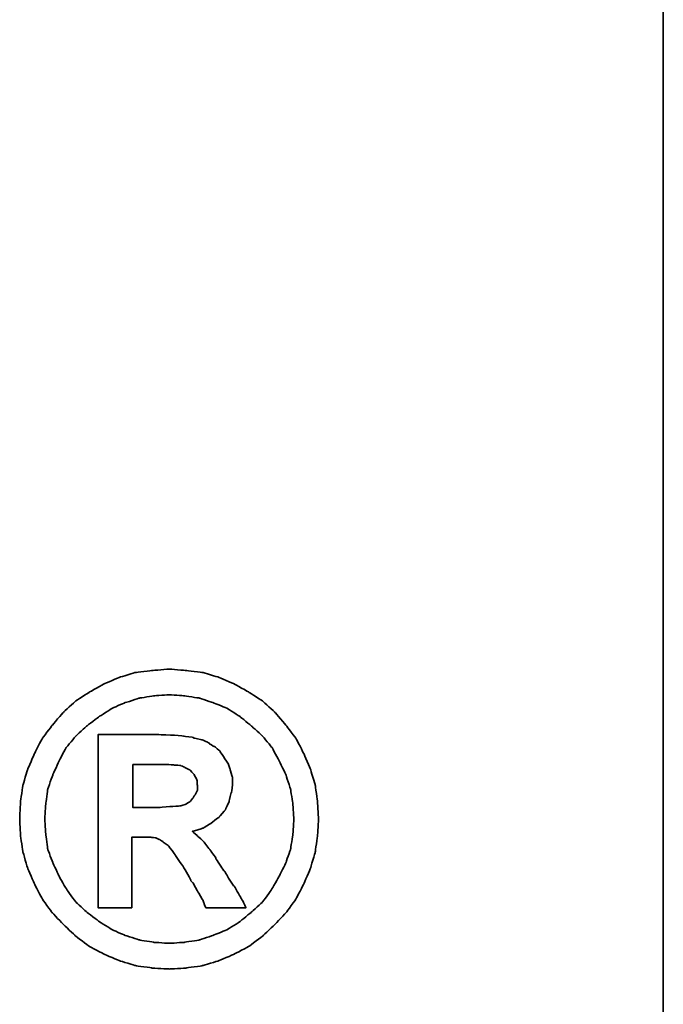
# Model space of a CAD drawing. Header units: millimetres. Extents: x 297 to 544, y 73 to 152.
# Tile 49 of 53: x 484.92 to 486.08, y 96.9 to 98.68. Entities that reach past the tile are written whole.
import ezdxf

# ---------------------------------------------------------------- set-up
doc = ezdxf.new("R2010")
doc.units = ezdxf.units.MM
doc.header["$LTSCALE"] = 0.1
for name, color, linetype in [('2', 7, 'CONTINUOUS'), ('DIM', 4, 'CONTINUOUS'), ('layer 1', 7, 'CONTINUOUS'), ('OUT', 3, 'CONTINUOUS')]:
    doc.layers.add(name, color=color, linetype=linetype)

# ---------------------------------------------------------------- blocks, each defined once
blk = doc.blocks.new('TBI MOTION logo(完整正式版)')
at = {"layer": 'layer 1', "color": 22, "lineweight": 35}
for points, knots in [([(81.20634, 4.98624), (81.20634, 4.98624), (81.18649, 5.32862), (81.18649, 5.32862), (81.18649, 5.32862), (81.18649, 5.32862), (81.13886, 5.66206), (81.13886, 5.66206), (81.13886, 5.66206), (81.13886, 5.66206), (81.04359, 5.97764), (81.04359, 5.97764), (81.04359, 5.97764), (81.04359, 5.97764), (80.91061, 6.29124), (80.91061, 6.29124), (80.91061, 6.29124), (80.91061, 6.29124), (80.75778, 6.58697), (80.75778, 6.58697), (80.75778, 6.58697), (80.75778, 6.58697), (80.5593, 6.85294), (80.5593, 6.85294), (80.5593, 6.85294), (80.5593, 6.85294), (80.33105, 7.1189), (80.33105, 7.1189), (80.33105, 7.1189), (80.33105, 7.1189), (80.09287, 7.33921), (80.09287, 7.33921), (80.09287, 7.33921), (80.09287, 7.33921), (79.815, 7.51982), (79.815, 7.51982), (79.815, 7.51982), (79.815, 7.51982), (79.51133, 7.69051), (79.51133, 7.69051), (79.51133, 7.69051), (79.51133, 7.69051), (79.19773, 7.8235), (79.19773, 7.8235), (79.19773, 7.8235), (79.19773, 7.8235), (78.88215, 7.91877), (78.88215, 7.91877), (78.88215, 7.91877), (78.88215, 7.91877), (78.54871, 7.95846), (78.54871, 7.95846), (78.54871, 7.95846), (78.54871, 7.95846), (78.21526, 7.98625), (78.21526, 7.98625), (78.21526, 7.98625), (78.21526, 7.98625), (77.87388, 7.95846), (77.87388, 7.95846), (77.87388, 7.95846), (77.87388, 7.95846), (77.54044, 7.91877), (77.54044, 7.91877), (77.54044, 7.91877), (77.54044, 7.91877), (77.22485, 7.8235), (77.22485, 7.8235), (77.22485, 7.8235), (77.22485, 7.8235), (76.91027, 7.69051), (76.91027, 7.69051), (76.91027, 7.69051), (76.91027, 7.69051), (76.6056, 7.51982), (76.6056, 7.51982), (76.6056, 7.51982), (76.6056, 7.51982), (76.32972, 7.33921), (76.32972, 7.33921), (76.32972, 7.33921), (76.32972, 7.33921), (76.09154, 7.1189), (76.09154, 7.1189), (76.09154, 7.1189), (76.09154, 7.1189), (75.86329, 6.85294), (75.86329, 6.85294), (75.86329, 6.85294), (75.86329, 6.85294), (75.66382, 6.58697), (75.66382, 6.58697), (75.66382, 6.58697), (75.66382, 6.58697), (75.51099, 6.29124), (75.51099, 6.29124), (75.51099, 6.29124), (75.51099, 6.29124), (75.37702, 5.97764), (75.37702, 5.97764), (75.37702, 5.97764), (75.37702, 5.97764), (75.28175, 5.66206), (75.28175, 5.66206), (75.28175, 5.66206), (75.28175, 5.66206), (75.23411, 5.32862), (75.23411, 5.32862), (75.23411, 5.32862), (75.23411, 5.32862), (75.21625, 4.98624), (75.21625, 4.98624), (75.21625, 4.98624), (75.21625, 4.98624), (75.23411, 4.6528), (75.23411, 4.6528), (75.23411, 4.6528), (75.23411, 4.6528), (75.28175, 4.32035), (75.28175, 4.32035), (75.28175, 4.32035), (75.28175, 4.32035), (75.37702, 3.99583), (75.37702, 3.99583), (75.37702, 3.99583), (75.37702, 3.99583), (75.51099, 3.68224), (75.51099, 3.68224), (75.51099, 3.68224), (75.51099, 3.68224), (75.66382, 3.38749), (75.66382, 3.38749), (75.66382, 3.38749), (75.66382, 3.38749), (75.86329, 3.10963), (75.86329, 3.10963), (75.86329, 3.10963), (75.86329, 3.10963), (76.09154, 2.87145), (76.09154, 2.87145), (76.09154, 2.87145), (76.09154, 2.87145), (76.32972, 2.6432), (76.32972, 2.6432), (76.32972, 2.6432), (76.32972, 2.6432), (76.6056, 2.43381), (76.6056, 2.43381), (76.6056, 2.43381), (76.6056, 2.43381), (76.91027, 2.27205), (76.91027, 2.27205), (76.91027, 2.27205), (76.91027, 2.27205), (77.22485, 2.13906), (77.22485, 2.13906), (77.22485, 2.13906), (77.22485, 2.13906), (77.54044, 2.0438), (77.54044, 2.0438), (77.54044, 2.0438), (77.54044, 2.0438), (77.87388, 1.99616), (77.87388, 1.99616), (77.87388, 1.99616), (77.87388, 1.99616), (78.21526, 1.97631), (78.21526, 1.97631), (78.21526, 1.97631), (78.21526, 1.97631), (78.54871, 1.99616), (78.54871, 1.99616), (78.54871, 1.99616), (78.54871, 1.99616), (78.88215, 2.0438), (78.88215, 2.0438), (78.88215, 2.0438), (78.88215, 2.0438), (79.19773, 2.13906), (79.19773, 2.13906), (79.19773, 2.13906), (79.19773, 2.13906), (79.51133, 2.27205), (79.51133, 2.27205), (79.51133, 2.27205), (79.51133, 2.27205), (79.815, 2.43381), (79.815, 2.43381), (79.815, 2.43381), (79.815, 2.43381), (80.09287, 2.6432), (80.09287, 2.6432), (80.09287, 2.6432), (80.09287, 2.6432), (80.33105, 2.87145), (80.33105, 2.87145), (80.33105, 2.87145), (80.33105, 2.87145), (80.5593, 3.10963), (80.5593, 3.10963), (80.5593, 3.10963), (80.5593, 3.10963), (80.75778, 3.38749), (80.75778, 3.38749), (80.75778, 3.38749), (80.75778, 3.38749), (80.91061, 3.68224), (80.91061, 3.68224), (80.91061, 3.68224), (80.91061, 3.68224), (81.04359, 3.99583), (81.04359, 3.99583), (81.04359, 3.99583), (81.04359, 3.99583), (81.13886, 4.32035), (81.13886, 4.32035), (81.13886, 4.32035), (81.13886, 4.32035), (81.18649, 4.6528), (81.18649, 4.6528), (81.18649, 4.6528), (81.18649, 4.6528), (81.20634, 4.98624), (81.20634, 4.98624)], [0, 0, 0, 0, 0.01785714, 0.01785714, 0.01785714, 0.01785715, 0.03571429, 0.03571429, 0.03571429, 0.0357143, 0.05357143, 0.05357143, 0.05357143, 0.05357144, 0.07142857, 0.07142857, 0.07142857, 0.07142858, 0.08928571, 0.08928571, 0.08928571, 0.08928572, 0.10714286, 0.10714286, 0.10714286, 0.10714287, 0.125, 0.125, 0.125, 0.12500001, 0.14285714, 0.14285714, 0.14285714, 0.14285715, 0.16071429, 0.16071429, 0.16071429, 0.1607143, 0.17857143, 0.17857143, 0.17857143, 0.17857144, 0.19642857, 0.19642857, 0.19642857, 0.19642858, 0.21428571, 0.21428571, 0.21428571, 0.21428572, 0.23214286, 0.23214286, 0.23214286, 0.23214287, 0.25, 0.25, 0.25, 0.25000001, 0.26785714, 0.26785714, 0.26785714, 0.26785715, 0.28571429, 0.28571429, 0.28571429, 0.2857143, 0.30357143, 0.30357143, 0.30357143, 0.30357144, 0.32142857, 0.32142857, 0.32142857, 0.32142858, 0.33928571, 0.33928571, 0.33928571, 0.33928572, 0.35714286, 0.35714286, 0.35714286, 0.35714287, 0.375, 0.375, 0.375, 0.37500001, 0.39285714, 0.39285714, 0.39285714, 0.39285715, 0.41071429, 0.41071429, 0.41071429, 0.4107143, 0.42857143, 0.42857143, 0.42857143, 0.42857144, 0.44642857, 0.44642857, 0.44642857, 0.44642858, 0.46428571, 0.46428571, 0.46428571, 0.46428572, 0.48214286, 0.48214286, 0.48214286, 0.48214287, 0.5, 0.5, 0.5, 0.50000001, 0.51785714, 0.51785714, 0.51785714, 0.51785715, 0.53571429, 0.53571429, 0.53571429, 0.5357143, 0.55357143, 0.55357143, 0.55357143, 0.55357144, 0.57142857, 0.57142857, 0.57142857, 0.57142858, 0.58928571, 0.58928571, 0.58928571, 0.58928572, 0.60714286, 0.60714286, 0.60714286, 0.60714287, 0.625, 0.625, 0.625, 0.62500001, 0.64285714, 0.64285714, 0.64285714, 0.64285715, 0.66071429, 0.66071429, 0.66071429, 0.6607143, 0.67857143, 0.67857143, 0.67857143, 0.67857144, 0.69642857, 0.69642857, 0.69642857, 0.69642858, 0.71428571, 0.71428571, 0.71428571, 0.71428572, 0.73214286, 0.73214286, 0.73214286, 0.73214287, 0.75, 0.75, 0.75, 0.75000001, 0.76785714, 0.76785714, 0.76785714, 0.76785715, 0.78571429, 0.78571429, 0.78571429, 0.7857143, 0.80357143, 0.80357143, 0.80357143, 0.80357144, 0.82142857, 0.82142857, 0.82142857, 0.82142858, 0.83928571, 0.83928571, 0.83928571, 0.83928572, 0.85714286, 0.85714286, 0.85714286, 0.85714287, 0.875, 0.875, 0.875, 0.87500001, 0.89285714, 0.89285714, 0.89285714, 0.89285715, 0.91071429, 0.91071429, 0.91071429, 0.9107143, 0.92857143, 0.92857143, 0.92857143, 0.92857144, 0.94642857, 0.94642857, 0.94642857, 0.94642858, 0.96428571, 0.96428571, 0.96428571, 0.96428572, 0.98214286, 0.98214286, 0.98214286, 0.98214287, 1, 1, 1, 1]), ([(80.71014, 4.98624), (80.71014, 4.98624), (80.69129, 5.29091), (80.69129, 5.29091), (80.69129, 5.29091), (80.69129, 5.29091), (80.64464, 5.57672), (80.64464, 5.57672), (80.64464, 5.57672), (80.64464, 5.57672), (80.54937, 5.87245), (80.54937, 5.87245), (80.54937, 5.87245), (80.54937, 5.87245), (80.41639, 6.14833), (80.41639, 6.14833), (80.41639, 6.14833), (80.41639, 6.14833), (80.27349, 6.41429), (80.27349, 6.41429), (80.27349, 6.41429), (80.27349, 6.41429), (80.08295, 6.64255), (80.08295, 6.64255), (80.08295, 6.64255), (80.08295, 6.64255), (79.86264, 6.84301), (79.86264, 6.84301), (79.86264, 6.84301), (79.86264, 6.84301), (79.63439, 7.03355), (79.63439, 7.03355), (79.63439, 7.03355), (79.63439, 7.03355), (79.37835, 7.1963), (79.37835, 7.1963), (79.37835, 7.1963), (79.37835, 7.1963), (79.10246, 7.30944), (79.10246, 7.30944), (79.10246, 7.30944), (79.10246, 7.30944), (78.81665, 7.40471), (78.81665, 7.40471), (78.81665, 7.40471), (78.81665, 7.40471), (78.511, 7.45234), (78.511, 7.45234), (78.511, 7.45234), (78.511, 7.45234), (78.21526, 7.47219), (78.21526, 7.47219), (78.21526, 7.47219), (78.21526, 7.47219), (77.9106, 7.45234), (77.9106, 7.45234), (77.9106, 7.45234), (77.9106, 7.45234), (77.61685, 7.40471), (77.61685, 7.40471), (77.61685, 7.40471), (77.61685, 7.40471), (77.32012, 7.30944), (77.32012, 7.30944), (77.32012, 7.30944), (77.32012, 7.30944), (77.06309, 7.1963), (77.06309, 7.1963), (77.06309, 7.1963), (77.06309, 7.1963), (76.80606, 7.03355), (76.80606, 7.03355), (76.80606, 7.03355), (76.80606, 7.03355), (76.55797, 6.84301), (76.55797, 6.84301), (76.55797, 6.84301), (76.55797, 6.84301), (76.34063, 6.64255), (76.34063, 6.64255), (76.34063, 6.64255), (76.34063, 6.64255), (76.1491, 6.41429), (76.1491, 6.41429), (76.1491, 6.41429), (76.1491, 6.41429), (76.0062, 6.14833), (76.0062, 6.14833), (76.0062, 6.14833), (76.0062, 6.14833), (75.88314, 5.87245), (75.88314, 5.87245), (75.88314, 5.87245), (75.88314, 5.87245), (75.77794, 5.57672), (75.77794, 5.57672), (75.77794, 5.57672), (75.77794, 5.57672), (75.73924, 5.29091), (75.73924, 5.29091), (75.73924, 5.29091), (75.73924, 5.29091), (75.72039, 4.98624), (75.72039, 4.98624), (75.72039, 4.98624), (75.72039, 4.98624), (75.73924, 4.67165), (75.73924, 4.67165), (75.73924, 4.67165), (75.73924, 4.67165), (75.77794, 4.37791), (75.77794, 4.37791), (75.77794, 4.37791), (75.77794, 4.37791), (75.88314, 4.10102), (75.88314, 4.10102), (75.88314, 4.10102), (75.88314, 4.10102), (76.0062, 3.83407), (76.0062, 3.83407), (76.0062, 3.83407), (76.0062, 3.83407), (76.15902, 3.56811), (76.15902, 3.56811), (76.15902, 3.56811), (76.15902, 3.56811), (76.34063, 3.32001), (76.34063, 3.32001), (76.34063, 3.32001), (76.34063, 3.32001), (76.55797, 3.11955), (76.55797, 3.11955), (76.55797, 3.11955), (76.55797, 3.11955), (76.80606, 2.92901), (76.80606, 2.92901), (76.80606, 2.92901), (76.80606, 2.92901), (77.06309, 2.76725), (77.06309, 2.76725), (77.06309, 2.76725), (77.06309, 2.76725), (77.32012, 2.65412), (77.32012, 2.65412), (77.32012, 2.65412), (77.32012, 2.65412), (77.61685, 2.55786), (77.61685, 2.55786), (77.61685, 2.55786), (77.61685, 2.55786), (77.9106, 2.51022), (77.9106, 2.51022), (77.9106, 2.51022), (77.9106, 2.51022), (78.21526, 2.49137), (78.21526, 2.49137), (78.21526, 2.49137), (78.21526, 2.49137), (78.511, 2.51022), (78.511, 2.51022), (78.511, 2.51022), (78.511, 2.51022), (78.81665, 2.55786), (78.81665, 2.55786), (78.81665, 2.55786), (78.81665, 2.55786), (79.10246, 2.65412), (79.10246, 2.65412), (79.10246, 2.65412), (79.10246, 2.65412), (79.37835, 2.76725), (79.37835, 2.76725), (79.37835, 2.76725), (79.37835, 2.76725), (79.63439, 2.92901), (79.63439, 2.92901), (79.63439, 2.92901), (79.63439, 2.92901), (79.86264, 3.11955), (79.86264, 3.11955), (79.86264, 3.11955), (79.86264, 3.11955), (80.08295, 3.32001), (80.08295, 3.32001), (80.08295, 3.32001), (80.08295, 3.32001), (80.26356, 3.56811), (80.26356, 3.56811), (80.26356, 3.56811), (80.26356, 3.56811), (80.41639, 3.83407), (80.41639, 3.83407), (80.41639, 3.83407), (80.41639, 3.83407), (80.54937, 4.10102), (80.54937, 4.10102), (80.54937, 4.10102), (80.54937, 4.10102), (80.64464, 4.37791), (80.64464, 4.37791), (80.64464, 4.37791), (80.64464, 4.37791), (80.69129, 4.67165), (80.69129, 4.67165), (80.69129, 4.67165), (80.69129, 4.67165), (80.71014, 4.98624), (80.71014, 4.98624)], [0, 0, 0, 0, 0.01923077, 0.01923077, 0.01923077, 0.01923078, 0.03846154, 0.03846154, 0.03846154, 0.03846155, 0.05769231, 0.05769231, 0.05769231, 0.05769232, 0.07692308, 0.07692308, 0.07692308, 0.07692309, 0.09615385, 0.09615385, 0.09615385, 0.09615386, 0.11538462, 0.11538462, 0.11538462, 0.11538463, 0.13461538, 0.13461538, 0.13461538, 0.13461539, 0.15384615, 0.15384615, 0.15384615, 0.15384616, 0.17307692, 0.17307692, 0.17307692, 0.17307693, 0.19230769, 0.19230769, 0.19230769, 0.1923077, 0.21153846, 0.21153846, 0.21153846, 0.21153847, 0.23076923, 0.23076923, 0.23076923, 0.23076924, 0.25, 0.25, 0.25, 0.25000001, 0.26923077, 0.26923077, 0.26923077, 0.26923078, 0.28846154, 0.28846154, 0.28846154, 0.28846155, 0.30769231, 0.30769231, 0.30769231, 0.30769232, 0.32692308, 0.32692308, 0.32692308, 0.32692309, 0.34615385, 0.34615385, 0.34615385, 0.34615386, 0.36538462, 0.36538462, 0.36538462, 0.36538463, 0.38461538, 0.38461538, 0.38461538, 0.38461539, 0.40384615, 0.40384615, 0.40384615, 0.40384616, 0.42307692, 0.42307692, 0.42307692, 0.42307693, 0.44230769, 0.44230769, 0.44230769, 0.4423077, 0.46153846, 0.46153846, 0.46153846, 0.46153847, 0.48076923, 0.48076923, 0.48076923, 0.48076924, 0.5, 0.5, 0.5, 0.50000001, 0.51923077, 0.51923077, 0.51923077, 0.51923078, 0.53846154, 0.53846154, 0.53846154, 0.53846155, 0.55769231, 0.55769231, 0.55769231, 0.55769232, 0.57692308, 0.57692308, 0.57692308, 0.57692309, 0.59615385, 0.59615385, 0.59615385, 0.59615386, 0.61538462, 0.61538462, 0.61538462, 0.61538463, 0.63461538, 0.63461538, 0.63461538, 0.63461539, 0.65384615, 0.65384615, 0.65384615, 0.65384616, 0.67307692, 0.67307692, 0.67307692, 0.67307693, 0.69230769, 0.69230769, 0.69230769, 0.6923077, 0.71153846, 0.71153846, 0.71153846, 0.71153847, 0.73076923, 0.73076923, 0.73076923, 0.73076924, 0.75, 0.75, 0.75, 0.75000001, 0.76923077, 0.76923077, 0.76923077, 0.76923078, 0.78846154, 0.78846154, 0.78846154, 0.78846155, 0.80769231, 0.80769231, 0.80769231, 0.80769232, 0.82692308, 0.82692308, 0.82692308, 0.82692309, 0.84615385, 0.84615385, 0.84615385, 0.84615386, 0.86538462, 0.86538462, 0.86538462, 0.86538463, 0.88461538, 0.88461538, 0.88461538, 0.88461539, 0.90384615, 0.90384615, 0.90384615, 0.90384616, 0.92307692, 0.92307692, 0.92307692, 0.92307693, 0.94230769, 0.94230769, 0.94230769, 0.9423077, 0.96153846, 0.96153846, 0.96153846, 0.96153847, 0.98076923, 0.98076923, 0.98076923, 0.98076924, 1, 1, 1, 1]), ([(76.78721, 3.2823), (76.78721, 3.2823), (76.78721, 3.32001), (76.78721, 3.32001), (76.78721, 3.32001), (76.78721, 3.32001), (76.78721, 3.42422), (76.78721, 3.42422), (76.78721, 3.42422), (76.78721, 3.42422), (76.78721, 3.59689), (76.78721, 3.59689), (76.78721, 3.59689), (76.78721, 3.59689), (76.78721, 3.80529), (76.78721, 3.80529), (76.78721, 3.80529), (76.78721, 3.80529), (76.78721, 4.0524), (76.78721, 4.0524), (76.78721, 4.0524), (76.78721, 4.0524), (76.78721, 4.32035), (76.78721, 4.32035), (76.78721, 4.32035), (76.78721, 4.32035), (76.78721, 4.92868), (76.78721, 4.92868), (76.78721, 4.92868), (76.78721, 4.92868), (76.78721, 5.53801), (76.78721, 5.53801), (76.78721, 5.53801), (76.78721, 5.53801), (76.78721, 5.82482), (76.78721, 5.82482), (76.78721, 5.82482), (76.78721, 5.82482), (76.78721, 6.07291), (76.78721, 6.07291), (76.78721, 6.07291), (76.78721, 6.07291), (76.78721, 6.30017), (76.78721, 6.30017), (76.78721, 6.30017), (76.78721, 6.30017), (76.78721, 6.45399), (76.78721, 6.45399), (76.78721, 6.45399), (76.78721, 6.45399), (76.78721, 6.5572), (76.78721, 6.5572), (76.78721, 6.5572), (76.78721, 6.5572), (76.78721, 6.59689), (76.78721, 6.59689), (76.78721, 6.59689), (76.78721, 6.59689), (76.78721, 6.67232), (76.78721, 6.67232), (76.78721, 6.67232), (76.78721, 6.67232), (76.8537, 6.67232), (76.8537, 6.67232), (76.8537, 6.67232), (76.8537, 6.67232), (76.87355, 6.67232), (76.87355, 6.67232), (76.87355, 6.67232), (76.87355, 6.67232), (76.91027, 6.67232), (76.91027, 6.67232), (76.91027, 6.67232), (76.91027, 6.67232), (77.04424, 6.67232), (77.04424, 6.67232), (77.04424, 6.67232), (77.04424, 6.67232), (77.22485, 6.67232), (77.22485, 6.67232), (77.22485, 6.67232), (77.22485, 6.67232), (77.43524, 6.67232), (77.43524, 6.67232), (77.43524, 6.67232), (77.43524, 6.67232), (77.65357, 6.67232), (77.65357, 6.67232), (77.65357, 6.67232), (77.65357, 6.67232), (77.82625, 6.67232), (77.82625, 6.67232), (77.82625, 6.67232), (77.82625, 6.67232), (77.94037, 6.67232), (77.94037, 6.67232), (77.94037, 6.67232), (77.94037, 6.67232), (77.97709, 6.67232), (77.97709, 6.67232), (77.97709, 6.67232), (77.97709, 6.67232), (77.99694, 6.67232), (77.99694, 6.67232), (77.99694, 6.67232), (77.99694, 6.67232), (78.00686, 6.67232), (78.00686, 6.67232), (78.00686, 6.67232), (78.00686, 6.67232), (78.28275, 6.6624), (78.28275, 6.6624), (78.28275, 6.6624), (78.28275, 6.6624), (78.50107, 6.64255), (78.50107, 6.64255), (78.50107, 6.64255), (78.50107, 6.64255), (78.511, 6.64255), (78.511, 6.64255), (78.511, 6.64255), (78.511, 6.64255), (78.70154, 6.61476), (78.70154, 6.61476), (78.70154, 6.61476), (78.70154, 6.61476), (78.70154, 6.60483), (78.70154, 6.60483), (78.70154, 6.60483), (78.70154, 6.60483), (78.86429, 6.56713), (78.86429, 6.56713), (78.86429, 6.56713), (78.86429, 6.56713), (78.87223, 6.56713), (78.87223, 6.56713), (78.87223, 6.56713), (78.87223, 6.56713), (78.99727, 6.51056), (78.99727, 6.51056), (78.99727, 6.51056), (78.99727, 6.51056), (79.00719, 6.51056), (79.00719, 6.51056), (79.00719, 6.51056), (79.00719, 6.51056), (79.00719, 6.50162), (79.00719, 6.50162), (79.00719, 6.50162), (79.00719, 6.50162), (79.1104, 6.43415), (79.1104, 6.43415), (79.1104, 6.43415), (79.1104, 6.43415), (79.12132, 6.43415), (79.12132, 6.43415), (79.12132, 6.43415), (79.12132, 6.43415), (79.22552, 6.34781), (79.22552, 6.34781), (79.22552, 6.34781), (79.22552, 6.34781), (79.23544, 6.33888), (79.23544, 6.33888), (79.23544, 6.33888), (79.23544, 6.33888), (79.23544, 6.32895), (79.23544, 6.32895), (79.23544, 6.32895), (79.23544, 6.32895), (79.31087, 6.21483), (79.31087, 6.21483), (79.31087, 6.21483), (79.31087, 6.21483), (79.38629, 6.1007), (79.38629, 6.1007), (79.38629, 6.1007), (79.38629, 6.1007), (79.3972, 6.1007), (79.3972, 6.1007), (79.3972, 6.1007), (79.3972, 6.1007), (79.3972, 6.09078), (79.3972, 6.09078), (79.3972, 6.09078), (79.3972, 6.09078), (79.43392, 5.97764), (79.43392, 5.97764), (79.43392, 5.97764), (79.43392, 5.97764), (79.43392, 5.96772), (79.43392, 5.96772), (79.43392, 5.96772), (79.43392, 5.96772), (79.47362, 5.83474), (79.47362, 5.83474), (79.47362, 5.83474), (79.47362, 5.83474), (79.48156, 5.82482), (79.48156, 5.82482), (79.48156, 5.82482), (79.48156, 5.82482), (79.48156, 5.69977), (79.48156, 5.69977), (79.48156, 5.69977), (79.48156, 5.69977), (79.48156, 5.69183), (79.48156, 5.69183), (79.48156, 5.69183), (79.48156, 5.69183), (79.4637, 5.51915), (79.4637, 5.51915), (79.4637, 5.51915), (79.4637, 5.51915), (79.4637, 5.51122), (79.4637, 5.51122), (79.4637, 5.51122), (79.4637, 5.51122), (79.45377, 5.51122), (79.45377, 5.51122), (79.45377, 5.51122), (79.45377, 5.51122), (79.41507, 5.34847), (79.41507, 5.34847), (79.41507, 5.34847), (79.41507, 5.34847), (79.41507, 5.33854), (79.41507, 5.33854), (79.41507, 5.33854), (79.41507, 5.33854), (79.41507, 5.32862), (79.41507, 5.32862), (79.41507, 5.32862), (79.41507, 5.32862), (79.33865, 5.16785), (79.33865, 5.16785), (79.33865, 5.16785), (79.33865, 5.16785), (79.33071, 5.15693), (79.33071, 5.15693), (79.33071, 5.15693), (79.33071, 5.15693), (79.2156, 5.02495), (79.2156, 5.02495), (79.2156, 5.02495), (79.2156, 5.02495), (79.20567, 5.01502), (79.20567, 5.01502), (79.20567, 5.01502), (79.20567, 5.01502), (79.05483, 4.89991), (79.05483, 4.89991), (79.05483, 4.89991), (79.05483, 4.89991), (79.04491, 4.89197), (79.04491, 4.89197), (79.04491, 4.89197), (79.04491, 4.89197), (78.89208, 4.7967), (78.89208, 4.7967), (78.89208, 4.7967), (78.89208, 4.7967), (78.88215, 4.7967), (78.88215, 4.7967), (78.88215, 4.7967), (78.88215, 4.7967), (78.69161, 4.73913), (78.69161, 4.73913), (78.69161, 4.73913), (78.69161, 4.73913), (78.68169, 4.73913), (78.68169, 4.73913), (78.68169, 4.73913), (78.68169, 4.73913), (78.68169, 4.72921), (78.68169, 4.72921), (78.68169, 4.72921), (78.68169, 4.72921), (78.78688, 4.63394), (78.78688, 4.63394), (78.78688, 4.63394), (78.78688, 4.63394), (78.902, 4.52875), (78.902, 4.52875), (78.902, 4.52875), (78.902, 4.52875), (78.91093, 4.52081), (78.91093, 4.52081), (78.91093, 4.52081), (78.91093, 4.52081), (79.02506, 4.36798), (79.02506, 4.36798), (79.02506, 4.36798), (79.02506, 4.36798), (79.1501, 4.1953), (79.1501, 4.1953), (79.1501, 4.1953), (79.1501, 4.1953), (79.1501, 4.18736), (79.1501, 4.18736), (79.1501, 4.18736), (79.1501, 4.18736), (79.29201, 3.96705), (79.29201, 3.96705), (79.29201, 3.96705), (79.29201, 3.96705), (79.31087, 3.93828), (79.31087, 3.93828), (79.31087, 3.93828), (79.31087, 3.93828), (79.32079, 3.93828), (79.32079, 3.93828), (79.32079, 3.93828), (79.32079, 3.93828), (79.3585, 3.87178), (79.3585, 3.87178), (79.3585, 3.87178), (79.3585, 3.87178), (79.50141, 3.64353), (79.50141, 3.64353), (79.50141, 3.64353), (79.50141, 3.64353), (79.51133, 3.64353), (79.51133, 3.64353), (79.51133, 3.64353), (79.51133, 3.64353), (79.64431, 3.41528), (79.64431, 3.41528), (79.64431, 3.41528), (79.64431, 3.41528), (79.68202, 3.3478), (79.68202, 3.3478), (79.68202, 3.3478), (79.68202, 3.3478), (79.70187, 3.31009), (79.70187, 3.31009), (79.70187, 3.31009), (79.70187, 3.31009), (79.7495, 3.2049), (79.7495, 3.2049), (79.7495, 3.2049), (79.7495, 3.2049), (79.64431, 3.2049), (79.64431, 3.2049), (79.64431, 3.2049), (79.64431, 3.2049), (79.62546, 3.2049), (79.62546, 3.2049), (79.62546, 3.2049), (79.62546, 3.2049), (79.53912, 3.2049), (79.53912, 3.2049), (79.53912, 3.2049), (79.53912, 3.2049), (79.31087, 3.2049), (79.31087, 3.2049), (79.31087, 3.2049), (79.31087, 3.2049), (79.08262, 3.2049), (79.08262, 3.2049), (79.08262, 3.2049), (79.08262, 3.2049), (79.00719, 3.2049), (79.00719, 3.2049), (79.00719, 3.2049), (79.00719, 3.2049), (78.98735, 3.2049), (78.98735, 3.2049), (78.98735, 3.2049), (78.98735, 3.2049), (78.94964, 3.2049), (78.94964, 3.2049), (78.94964, 3.2049), (78.94964, 3.2049), (78.92979, 3.24459), (78.92979, 3.24459), (78.92979, 3.24459), (78.92979, 3.24459), (78.91093, 3.2823), (78.91093, 3.2823), (78.91093, 3.2823), (78.91093, 3.2823), (78.91093, 3.29223), (78.91093, 3.29223), (78.91093, 3.29223), (78.91093, 3.29223), (78.89208, 3.3478), (78.89208, 3.3478), (78.89208, 3.3478), (78.89208, 3.3478), (78.78688, 3.52048), (78.78688, 3.52048), (78.78688, 3.52048), (78.78688, 3.52048), (78.69161, 3.7001), (78.69161, 3.7001), (78.69161, 3.7001), (78.69161, 3.7001), (78.6539, 3.7388), (78.6539, 3.7388), (78.6539, 3.7388), (78.6539, 3.7388), (78.64398, 3.74873), (78.64398, 3.74873), (78.64398, 3.74873), (78.64398, 3.74873), (78.64398, 3.75766), (78.64398, 3.75766), (78.64398, 3.75766), (78.64398, 3.75766), (78.63405, 3.78644), (78.63405, 3.78644), (78.63405, 3.78644), (78.63405, 3.78644), (78.48321, 4.04347), (78.48321, 4.04347), (78.48321, 4.04347), (78.48321, 4.04347), (78.33038, 4.2618), (78.33038, 4.2618), (78.33038, 4.2618), (78.33038, 4.2618), (78.20732, 4.43447), (78.20732, 4.43447), (78.20732, 4.43447), (78.20732, 4.43447), (78.09221, 4.52081), (78.09221, 4.52081), (78.09221, 4.52081), (78.09221, 4.52081), (78.02472, 4.56845), (78.02472, 4.56845), (78.02472, 4.56845), (78.02472, 4.56845), (77.9493, 4.60616), (77.9493, 4.60616), (77.9493, 4.60616), (77.9493, 4.60616), (77.8451, 4.61608), (77.8451, 4.61608), (77.8451, 4.61608), (77.8451, 4.61608), (77.71113, 4.61608), (77.71113, 4.61608), (77.71113, 4.61608), (77.71113, 4.61608), (77.69128, 4.61608), (77.69128, 4.61608), (77.69128, 4.61608), (77.69128, 4.61608), (77.67342, 4.61608), (77.67342, 4.61608), (77.67342, 4.61608), (77.67342, 4.61608), (77.5583, 4.61608), (77.5583, 4.61608), (77.5583, 4.61608), (77.5583, 4.61608), (77.46303, 4.61608), (77.46303, 4.61608), (77.46303, 4.61608), (77.46303, 4.61608), (77.46303, 4.54761), (77.46303, 4.54761), (77.46303, 4.54761), (77.46303, 4.54761), (77.46303, 4.47318), (77.46303, 4.47318), (77.46303, 4.47318), (77.46303, 4.47318), (77.46303, 4.24294), (77.46303, 4.24294), (77.46303, 4.24294), (77.46303, 4.24294), (77.46303, 3.99583), (77.46303, 3.99583), (77.46303, 3.99583), (77.46303, 3.99583), (77.46303, 3.72888), (77.46303, 3.72888), (77.46303, 3.72888), (77.46303, 3.72888), (77.46303, 3.51055), (77.46303, 3.51055), (77.46303, 3.51055), (77.46303, 3.51055), (77.46303, 3.42422), (77.46303, 3.42422), (77.46303, 3.42422), (77.46303, 3.42422), (77.46303, 3.35773), (77.46303, 3.35773), (77.46303, 3.35773), (77.46303, 3.35773), (77.46303, 3.30017), (77.46303, 3.30017), (77.46303, 3.30017), (77.46303, 3.30017), (77.46303, 3.2823), (77.46303, 3.2823), (77.46303, 3.2823), (77.46303, 3.2823), (77.46303, 3.2049), (77.46303, 3.2049), (77.46303, 3.2049), (77.46303, 3.2049), (77.39753, 3.2049), (77.39753, 3.2049), (77.39753, 3.2049), (77.39753, 3.2049), (77.37768, 3.2049), (77.37768, 3.2049), (77.37768, 3.2049), (77.37768, 3.2049), (77.32012, 3.2049), (77.32012, 3.2049), (77.32012, 3.2049), (77.32012, 3.2049), (77.12165, 3.2049), (77.12165, 3.2049), (77.12165, 3.2049), (77.12165, 3.2049), (76.94897, 3.2049), (76.94897, 3.2049), (76.94897, 3.2049), (76.94897, 3.2049), (76.8924, 3.2049), (76.8924, 3.2049), (76.8924, 3.2049), (76.8924, 3.2049), (76.8537, 3.2049), (76.8537, 3.2049), (76.8537, 3.2049), (76.8537, 3.2049), (76.78721, 3.2049), (76.78721, 3.2049), (76.78721, 3.2049), (76.78721, 3.2049), (76.78721, 3.2823), (76.78721, 3.2823)], [0, 0, 0, 0, 0.00740741, 0.00740741, 0.00740741, 0.00740742, 0.01481481, 0.01481481, 0.01481481, 0.01481482, 0.02222222, 0.02222222, 0.02222222, 0.02222223, 0.02962963, 0.02962963, 0.02962963, 0.02962964, 0.03703704, 0.03703704, 0.03703704, 0.03703705, 0.04444444, 0.04444444, 0.04444444, 0.04444445, 0.05185185, 0.05185185, 0.05185185, 0.05185186, 0.05925926, 0.05925926, 0.05925926, 0.05925927, 0.06666667, 0.06666667, 0.06666667, 0.06666668, 0.07407407, 0.07407407, 0.07407407, 0.07407408, 0.08148148, 0.08148148, 0.08148148, 0.08148149, 0.08888889, 0.08888889, 0.08888889, 0.0888889, 0.0962963, 0.0962963, 0.0962963, 0.09629631, 0.1037037, 0.1037037, 0.1037037, 0.10370371, 0.11111111, 0.11111111, 0.11111111, 0.11111112, 0.11851852, 0.11851852, 0.11851852, 0.11851853, 0.12592593, 0.12592593, 0.12592593, 0.12592594, 0.13333333, 0.13333333, 0.13333333, 0.13333334, 0.14074074, 0.14074074, 0.14074074, 0.14074075, 0.14814815, 0.14814815, 0.14814815, 0.14814816, 0.15555556, 0.15555556, 0.15555556, 0.15555557, 0.16296296, 0.16296296, 0.16296296, 0.16296297, 0.17037037, 0.17037037, 0.17037037, 0.17037038, 0.17777778, 0.17777778, 0.17777778, 0.17777779, 0.18518519, 0.18518519, 0.18518519, 0.1851852, 0.19259259, 0.19259259, 0.19259259, 0.1925926, 0.2, 0.2, 0.2, 0.20000001, 0.20740741, 0.20740741, 0.20740741, 0.20740742, 0.21481481, 0.21481481, 0.21481481, 0.21481482, 0.22222222, 0.22222222, 0.22222222, 0.22222223, 0.22962963, 0.22962963, 0.22962963, 0.22962964, 0.23703704, 0.23703704, 0.23703704, 0.23703705, 0.24444444, 0.24444444, 0.24444444, 0.24444445, 0.25185185, 0.25185185, 0.25185185, 0.25185186, 0.25925926, 0.25925926, 0.25925926, 0.25925927, 0.26666667, 0.26666667, 0.26666667, 0.26666668, 0.27407407, 0.27407407, 0.27407407, 0.27407408, 0.28148148, 0.28148148, 0.28148148, 0.28148149, 0.28888889, 0.28888889, 0.28888889, 0.2888889, 0.2962963, 0.2962963, 0.2962963, 0.29629631, 0.3037037, 0.3037037, 0.3037037, 0.30370371, 0.31111111, 0.31111111, 0.31111111, 0.31111112, 0.31851852, 0.31851852, 0.31851852, 0.31851853, 0.32592593, 0.32592593, 0.32592593, 0.32592594, 0.33333333, 0.33333333, 0.33333333, 0.33333334, 0.34074074, 0.34074074, 0.34074074, 0.34074075, 0.34814815, 0.34814815, 0.34814815, 0.34814816, 0.35555556, 0.35555556, 0.35555556, 0.35555557, 0.36296296, 0.36296296, 0.36296296, 0.36296297, 0.37037037, 0.37037037, 0.37037037, 0.37037038, 0.37777778, 0.37777778, 0.37777778, 0.37777779, 0.38518519, 0.38518519, 0.38518519, 0.3851852, 0.39259259, 0.39259259, 0.39259259, 0.3925926, 0.4, 0.4, 0.4, 0.40000001, 0.40740741, 0.40740741, 0.40740741, 0.40740742, 0.41481481, 0.41481481, 0.41481481, 0.41481482, 0.42222222, 0.42222222, 0.42222222, 0.42222223, 0.42962963, 0.42962963, 0.42962963, 0.42962964, 0.43703704, 0.43703704, 0.43703704, 0.43703705, 0.44444444, 0.44444444, 0.44444444, 0.44444445, 0.45185185, 0.45185185, 0.45185185, 0.45185186, 0.45925926, 0.45925926, 0.45925926, 0.45925927, 0.46666667, 0.46666667, 0.46666667, 0.46666668, 0.47407407, 0.47407407, 0.47407407, 0.47407408, 0.48148148, 0.48148148, 0.48148148, 0.48148149, 0.48888889, 0.48888889, 0.48888889, 0.4888889, 0.4962963, 0.4962963, 0.4962963, 0.49629631, 0.5037037, 0.5037037, 0.5037037, 0.50370371, 0.51111111, 0.51111111, 0.51111111, 0.51111112, 0.51851852, 0.51851852, 0.51851852, 0.51851853, 0.52592593, 0.52592593, 0.52592593, 0.52592594, 0.53333333, 0.53333333, 0.53333333, 0.53333334, 0.54074074, 0.54074074, 0.54074074, 0.54074075, 0.54814815, 0.54814815, 0.54814815, 0.54814816, 0.55555556, 0.55555556, 0.55555556, 0.55555557, 0.56296296, 0.56296296, 0.56296296, 0.56296297, 0.57037037, 0.57037037, 0.57037037, 0.57037038, 0.57777778, 0.57777778, 0.57777778, 0.57777779, 0.58518519, 0.58518519, 0.58518519, 0.5851852, 0.59259259, 0.59259259, 0.59259259, 0.5925926, 0.6, 0.6, 0.6, 0.60000001, 0.60740741, 0.60740741, 0.60740741, 0.60740742, 0.61481481, 0.61481481, 0.61481481, 0.61481482, 0.62222222, 0.62222222, 0.62222222, 0.62222223, 0.62962963, 0.62962963, 0.62962963, 0.62962964, 0.63703704, 0.63703704, 0.63703704, 0.63703705, 0.64444444, 0.64444444, 0.64444444, 0.64444445, 0.65185185, 0.65185185, 0.65185185, 0.65185186, 0.65925926, 0.65925926, 0.65925926, 0.65925927, 0.66666667, 0.66666667, 0.66666667, 0.66666668, 0.67407407, 0.67407407, 0.67407407, 0.67407408, 0.68148148, 0.68148148, 0.68148148, 0.68148149, 0.68888889, 0.68888889, 0.68888889, 0.6888889, 0.6962963, 0.6962963, 0.6962963, 0.69629631, 0.7037037, 0.7037037, 0.7037037, 0.70370371, 0.71111111, 0.71111111, 0.71111111, 0.71111112, 0.71851852, 0.71851852, 0.71851852, 0.71851853, 0.72592593, 0.72592593, 0.72592593, 0.72592594, 0.73333333, 0.73333333, 0.73333333, 0.73333334, 0.74074074, 0.74074074, 0.74074074, 0.74074075, 0.74814815, 0.74814815, 0.74814815, 0.74814816, 0.75555556, 0.75555556, 0.75555556, 0.75555557, 0.76296296, 0.76296296, 0.76296296, 0.76296297, 0.77037037, 0.77037037, 0.77037037, 0.77037038, 0.77777778, 0.77777778, 0.77777778, 0.77777779, 0.78518519, 0.78518519, 0.78518519, 0.7851852, 0.79259259, 0.79259259, 0.79259259, 0.7925926, 0.8, 0.8, 0.8, 0.80000001, 0.80740741, 0.80740741, 0.80740741, 0.80740742, 0.81481481, 0.81481481, 0.81481481, 0.81481482, 0.82222222, 0.82222222, 0.82222222, 0.82222223, 0.82962963, 0.82962963, 0.82962963, 0.82962964, 0.83703704, 0.83703704, 0.83703704, 0.83703705, 0.84444444, 0.84444444, 0.84444444, 0.84444445, 0.85185185, 0.85185185, 0.85185185, 0.85185186, 0.85925926, 0.85925926, 0.85925926, 0.85925927, 0.86666667, 0.86666667, 0.86666667, 0.86666668, 0.87407407, 0.87407407, 0.87407407, 0.87407408, 0.88148148, 0.88148148, 0.88148148, 0.88148149, 0.88888889, 0.88888889, 0.88888889, 0.8888889, 0.8962963, 0.8962963, 0.8962963, 0.89629631, 0.9037037, 0.9037037, 0.9037037, 0.90370371, 0.91111111, 0.91111111, 0.91111111, 0.91111112, 0.91851852, 0.91851852, 0.91851852, 0.91851853, 0.92592593, 0.92592593, 0.92592593, 0.92592594, 0.93333333, 0.93333333, 0.93333333, 0.93333334, 0.94074074, 0.94074074, 0.94074074, 0.94074075, 0.94814815, 0.94814815, 0.94814815, 0.94814816, 0.95555556, 0.95555556, 0.95555556, 0.95555557, 0.96296296, 0.96296296, 0.96296296, 0.96296297, 0.97037037, 0.97037037, 0.97037037, 0.97037038, 0.97777778, 0.97777778, 0.97777778, 0.97777779, 0.98518519, 0.98518519, 0.98518519, 0.9851852, 0.99259259, 0.99259259, 0.99259259, 0.9925926, 1, 1, 1, 1]), ([(77.48288, 6.07291), (77.48288, 6.07291), (77.48288, 5.99551), (77.48288, 5.99551), (77.48288, 5.99551), (77.48288, 5.99551), (77.48288, 5.82482), (77.48288, 5.82482), (77.48288, 5.82482), (77.48288, 5.82482), (77.48288, 5.63328), (77.48288, 5.63328), (77.48288, 5.63328), (77.48288, 5.63328), (77.48288, 5.46358), (77.48288, 5.46358), (77.48288, 5.46358), (77.48288, 5.46358), (77.48288, 5.29091), (77.48288, 5.29091), (77.48288, 5.29091), (77.48288, 5.29091), (77.48288, 5.21449), (77.48288, 5.21449), (77.48288, 5.21449), (77.48288, 5.21449), (77.50074, 5.21449), (77.50074, 5.21449), (77.50074, 5.21449), (77.50074, 5.21449), (77.71113, 5.21449), (77.71113, 5.21449), (77.71113, 5.21449), (77.71113, 5.21449), (77.94037, 5.21449), (77.94037, 5.21449), (77.94037, 5.21449), (77.94037, 5.21449), (78.01579, 5.21449), (78.01579, 5.21449), (78.01579, 5.21449), (78.01579, 5.21449), (78.03465, 5.21449), (78.03465, 5.21449), (78.03465, 5.21449), (78.03465, 5.21449), (78.2629, 5.23335), (78.2629, 5.23335), (78.2629, 5.23335), (78.2629, 5.23335), (78.42565, 5.24327), (78.42565, 5.24327), (78.42565, 5.24327), (78.42565, 5.24327), (78.54871, 5.28098), (78.54871, 5.28098), (78.54871, 5.28098), (78.54871, 5.28098), (78.62611, 5.32862), (78.62611, 5.32862), (78.62611, 5.32862), (78.62611, 5.32862), (78.69161, 5.40503), (78.69161, 5.40503), (78.69161, 5.40503), (78.69161, 5.40503), (78.73925, 5.48145), (78.73925, 5.48145), (78.73925, 5.48145), (78.73925, 5.48145), (78.77696, 5.55885), (78.77696, 5.55885), (78.77696, 5.55885), (78.77696, 5.55885), (78.77696, 5.65214), (78.77696, 5.65214), (78.77696, 5.65214), (78.77696, 5.65214), (78.76902, 5.76726), (78.76902, 5.76726), (78.76902, 5.76726), (78.76902, 5.76726), (78.71146, 5.87245), (78.71146, 5.87245), (78.71146, 5.87245), (78.71146, 5.87245), (78.62611, 5.96772), (78.62611, 5.96772), (78.62611, 5.96772), (78.62611, 5.96772), (78.511, 6.02528), (78.511, 6.02528), (78.511, 6.02528), (78.511, 6.02528), (78.44451, 6.05306), (78.44451, 6.05306), (78.44451, 6.05306), (78.44451, 6.05306), (78.32046, 6.06299), (78.32046, 6.06299), (78.32046, 6.06299), (78.32046, 6.06299), (78.18748, 6.07291), (78.18748, 6.07291), (78.18748, 6.07291), (78.18748, 6.07291), (77.99694, 6.07291), (77.99694, 6.07291), (77.99694, 6.07291), (77.99694, 6.07291), (77.97709, 6.07291), (77.97709, 6.07291), (77.97709, 6.07291), (77.97709, 6.07291), (77.90167, 6.07291), (77.90167, 6.07291), (77.90167, 6.07291), (77.90167, 6.07291), (77.69128, 6.07291), (77.69128, 6.07291), (77.69128, 6.07291), (77.69128, 6.07291), (77.50074, 6.07291), (77.50074, 6.07291), (77.50074, 6.07291), (77.50074, 6.07291), (77.48288, 6.07291), (77.48288, 6.07291)], [0, 0, 0, 0, 0.03125, 0.03125, 0.03125, 0.03125001, 0.0625, 0.0625, 0.0625, 0.06250001, 0.09375, 0.09375, 0.09375, 0.09375001, 0.125, 0.125, 0.125, 0.12500001, 0.15625, 0.15625, 0.15625, 0.15625001, 0.1875, 0.1875, 0.1875, 0.18750001, 0.21875, 0.21875, 0.21875, 0.21875001, 0.25, 0.25, 0.25, 0.25000001, 0.28125, 0.28125, 0.28125, 0.28125001, 0.3125, 0.3125, 0.3125, 0.31250001, 0.34375, 0.34375, 0.34375, 0.34375001, 0.375, 0.375, 0.375, 0.37500001, 0.40625, 0.40625, 0.40625, 0.40625001, 0.4375, 0.4375, 0.4375, 0.43750001, 0.46875, 0.46875, 0.46875, 0.46875001, 0.5, 0.5, 0.5, 0.50000001, 0.53125, 0.53125, 0.53125, 0.53125001, 0.5625, 0.5625, 0.5625, 0.56250001, 0.59375, 0.59375, 0.59375, 0.59375001, 0.625, 0.625, 0.625, 0.62500001, 0.65625, 0.65625, 0.65625, 0.65625001, 0.6875, 0.6875, 0.6875, 0.68750001, 0.71875, 0.71875, 0.71875, 0.71875001, 0.75, 0.75, 0.75, 0.75000001, 0.78125, 0.78125, 0.78125, 0.78125001, 0.8125, 0.8125, 0.8125, 0.81250001, 0.84375, 0.84375, 0.84375, 0.84375001, 0.875, 0.875, 0.875, 0.87500001, 0.90625, 0.90625, 0.90625, 0.90625001, 0.9375, 0.9375, 0.9375, 0.93750001, 0.96875, 0.96875, 0.96875, 0.96875001, 1, 1, 1, 1])]:
    blk.add_open_spline(points, degree=3, knots=knots, dxfattribs=at)

msp = doc.modelspace()

# ---------------------------------------------------------------- linework, layer by layer
at = {"layer": '2', "color": 0, "linetype": 'Continuous'}
for p, q in [((486.0767, 91.7832), (486.0767, 111.0825)), ((486.0767, 105.5546), (486.0767, 91.7188))]:
    msp.add_line(p, q, dxfattribs=at)
at = {"layer": 'OUT', "color": 0, "linetype": 'Continuous'}
msp.add_line((486.0767, 96.125), (486.0767, 102.7029), dxfattribs=at)

# ---------------------------------------------------------------- block references
at = {"layer": 'DIM', "color": 7, "xscale": 0.090033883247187, "yscale": 0.090033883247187, "zscale": 0.090033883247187}
msp.add_blockref('TBI MOTION logo(完整正式版)', (478.1435, 96.7856), dxfattribs=at)

doc.saveas('drawing.dxf')
